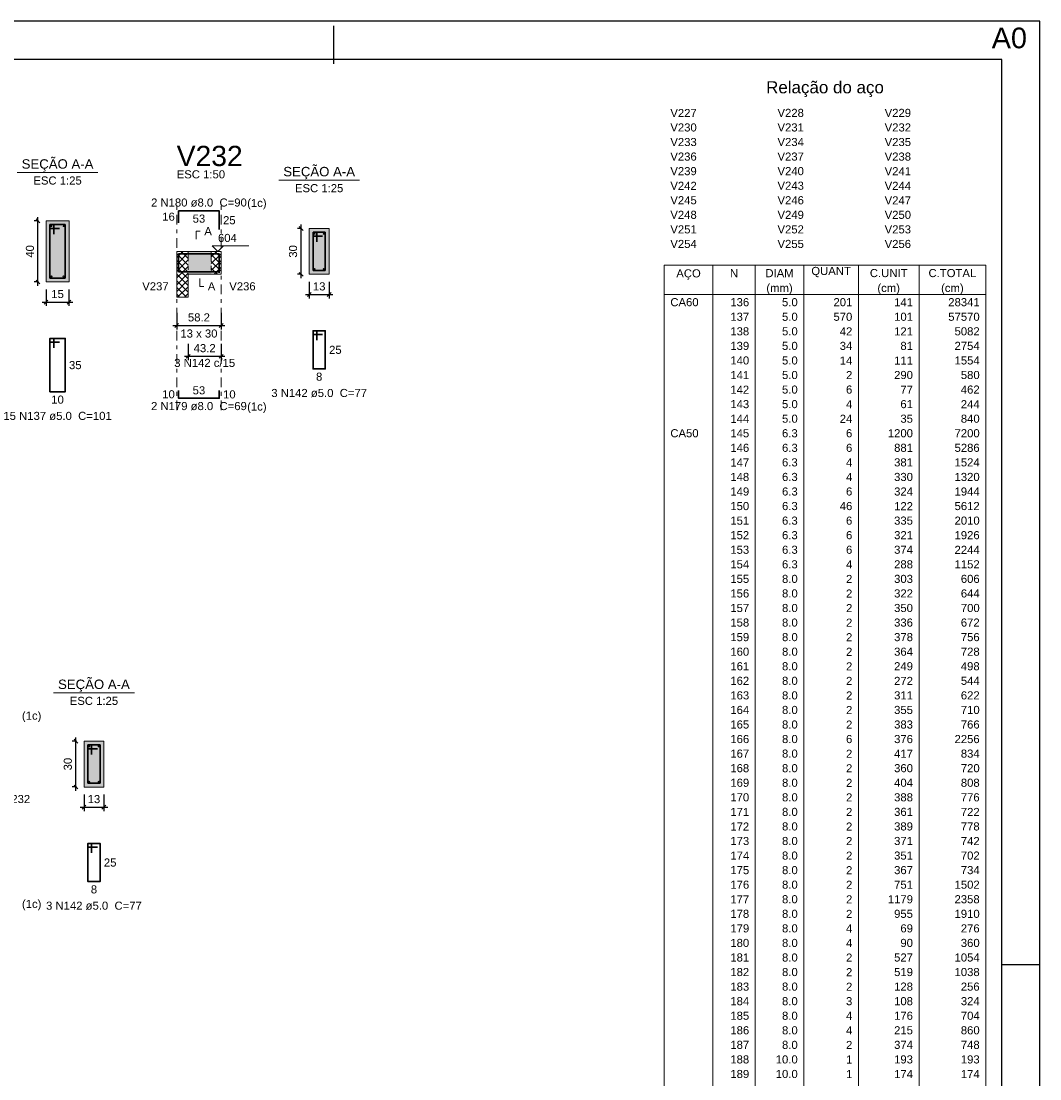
# Model space of a CAD drawing. Header units: millimetres. Extents: x 0 to 119, y 0 to 84.
# Tile 24 of 24: x 92 to 119, y 56 to 84. Entities that reach past the tile are written whole.
import ezdxf

# ---------------------------------------------------------------- set-up
doc = ezdxf.new("R2010")
doc.units = ezdxf.units.MM
doc.header["$MEASUREMENT"] = 0
doc.linetypes.add('DASHDOT', pattern=[2.54, 1.27, -0.635, 0, -0.635])
doc.linetypes.add('NULL', pattern=[0])
doc.layers.get('0').update_dxf_attribs({"lineweight": 18})
for name, color, linetype, lineweight in [('Descrição da armadura', 7, 'Continuous', 0), ('DT-Barras na forma', 2, 'Continuous', 30), ('DT-Barras no corte', 5, 'Continuous', 5), ('DT-Barras rebatidas', 2, 'Continuous', 30), ('DT-Cotas', 9, 'Continuous', 5), ('DT-Forma', 5, 'Continuous', 5), ('DT-Hachura forma vigas', 254, 'Continuous', 5), ('DT-Hachura intersecção vigas', 9, 'Continuous', 5), ('DT-Hachura seção vigas', 254, 'Continuous', 5), ('DT-Pontilhado', 9, 'DASHDOT', 5), ('DT-Relação do aço', 9, 'Continuous', 5), ('DT-Textos', 7, 'Continuous', 5), ('DT-Título', 3, 'Continuous', 20), ('Textos armaduras', 7, 'Continuous', 0)]:
    doc.layers.add(name, color=color, linetype=linetype, lineweight=lineweight)
doc.layers.add('SEDUC_MARF', color=1, linetype='Continuous')
doc.layers.add('SEDUC_MARGG', color=7, linetype='Continuous')
doc.styles.add('Arial', font='txt')
doc.dimstyles.new('UM_25.000000', dxfattribs={"dimtxt": 0.18, "dimasz": 0.1, "dimexe": 0.1, "dimexo": 0.2, "dimgap": 0, "dimtad": 1, "dimtih": 1, "dimtoh": 1, "dimdec": 1, "dimlfac": 25, "dimzin": 0, "dimdsep": 46, "dimtxsty": 'Standard', "dimcen": 0.09, "dimdle": 0.1, "dimadec": 1, "dimazin": 2, "dimtfac": 1, "dimtdec": 4, "dimtofl": 0, "dimtmove": 0, "dimatfit": 3, "dimfxl": 1, "dimtolj": 1, "dimarcsym": 0})
doc.dimstyles.new('UM_50.000000', dxfattribs={"dimtxt": 0.18, "dimasz": 0.1, "dimexe": 0.1, "dimexo": 0.2, "dimgap": 0, "dimtad": 1, "dimtih": 1, "dimtoh": 1, "dimdec": 1, "dimlfac": 50, "dimzin": 0, "dimdsep": 46, "dimtxsty": 'Standard', "dimcen": 0.09, "dimdle": 0.1, "dimadec": 1, "dimazin": 2, "dimtfac": 1, "dimtdec": 4, "dimtofl": 0, "dimtmove": 0, "dimatfit": 3, "dimfxl": 1, "dimtolj": 1, "dimarcsym": 0})

# ---------------------------------------------------------------- blocks, each defined once
blk = doc.blocks.new('_Oblique')
at = {"color": 0, "linetype": 'ByBlock', "lineweight": -2}
blk.add_line((-0.5, -0.5), (0.5, 0.5), dxfattribs=at)
blk = doc.blocks.new('*D184')
at = {"layer": 'Defpoints', "color": 0}
for p in [(93.654, 65.25), (93.866, 65.25), (93.866, 64.05)]:
    blk.add_point(p, dxfattribs=at)
at = {"layer": 'DT-Cotas', "color": 0, "lineweight": -2}
for p, q in [((93.666, 65.25), (93.554, 65.25)), ((93.654, 63.95), (93.654, 65.35)), ((93.666, 64.05), (93.554, 64.05))]:
    blk.add_line(p, q, dxfattribs=at)
at = {"layer": 'DT-Cotas', "color": 0, "lineweight": -2, "xscale": 0.1, "yscale": 0.1, "zscale": 0.1}
for p, rotation in [((93.654, 65.25), 90), ((93.654, 64.05), 270)]:
    blk.add_blockref('_Oblique', p, dxfattribs=dict(at, rotation=rotation))
at = {"layer": 'DT-Cotas', "color": 7, "insert": (93.442, 64.65), "char_height": 0.2118, "attachment_point": 5, "rotation": 90, "style": 'Arial'}
blk.add_mtext('\\A1;30', dxfattribs=at)
blk = doc.blocks.new('*D185')
at = {"layer": 'Defpoints', "color": 0}
for p in [(93.866, 64.05), (94.386, 64.05), (94.386, 63.52)]:
    blk.add_point(p, dxfattribs=at)
at = {"layer": 'DT-Cotas', "color": 0, "lineweight": -2}
for p, q in [((93.866, 63.85), (93.866, 63.42)), ((94.386, 63.85), (94.386, 63.42)), ((93.766, 63.52), (94.486, 63.52))]:
    blk.add_line(p, q, dxfattribs=at)
at = {"layer": 'DT-Cotas', "color": 0, "lineweight": -2, "xscale": 0.1, "yscale": 0.1, "zscale": 0.1, "rotation": 180}
blk.add_blockref('_Oblique', (93.866, 63.52), dxfattribs=at)
at = {"layer": 'DT-Cotas', "color": 0, "lineweight": -2, "xscale": 0.1, "yscale": 0.1, "zscale": 0.1}
blk.add_blockref('_Oblique', (94.386, 63.52), dxfattribs=at)
at = {"layer": 'DT-Cotas', "color": 7, "insert": (94.126, 63.732), "char_height": 0.2118, "attachment_point": 5, "rotation": 0.0057, "style": 'Arial'}
blk.add_mtext('\\A1;13', dxfattribs=at)
blk = doc.blocks.new('*D237')
at = {"layer": 'Defpoints', "color": 0}
for p in [(92.66, 78.872), (92.872, 78.872), (92.872, 77.272)]:
    blk.add_point(p, dxfattribs=at)
at = {"layer": 'DT-Cotas', "color": 0, "lineweight": -2}
for p, q in [((92.66, 77.172), (92.66, 78.972)), ((92.672, 78.872), (92.56, 78.872)), ((92.672, 77.272), (92.56, 77.272))]:
    blk.add_line(p, q, dxfattribs=at)
at = {"layer": 'DT-Cotas', "color": 0, "lineweight": -2, "xscale": 0.1, "yscale": 0.1, "zscale": 0.1}
for p, rotation in [((92.66, 78.872), 90), ((92.66, 77.272), 270)]:
    blk.add_blockref('_Oblique', p, dxfattribs=dict(at, rotation=rotation))
at = {"layer": 'DT-Cotas', "color": 7, "insert": (92.449, 78.072), "char_height": 0.2118, "attachment_point": 5, "rotation": 90, "style": 'Arial'}
blk.add_mtext('\\A1;40', dxfattribs=at)
blk = doc.blocks.new('*D238')
at = {"layer": 'Defpoints', "color": 0}
for p in [(92.872, 77.272), (93.472, 77.272), (93.472, 76.743)]:
    blk.add_point(p, dxfattribs=at)
at = {"layer": 'DT-Cotas', "color": 0, "lineweight": -2}
for p, q in [((92.872, 77.072), (92.872, 76.643)), ((93.472, 77.072), (93.472, 76.643)), ((92.772, 76.743), (93.572, 76.743))]:
    blk.add_line(p, q, dxfattribs=at)
at = {"layer": 'DT-Cotas', "color": 0, "lineweight": -2, "xscale": 0.1, "yscale": 0.1, "zscale": 0.1, "rotation": 180}
blk.add_blockref('_Oblique', (92.872, 76.743), dxfattribs=at)
at = {"layer": 'DT-Cotas', "color": 0, "lineweight": -2, "xscale": 0.1, "yscale": 0.1, "zscale": 0.1}
blk.add_blockref('_Oblique', (93.472, 76.743), dxfattribs=at)
at = {"layer": 'DT-Cotas', "color": 7, "insert": (93.172, 76.955), "char_height": 0.2118, "attachment_point": 5, "rotation": 0.0057, "style": 'Arial'}
blk.add_mtext('\\A1;15', dxfattribs=at)
blk = doc.blocks.new('*D240')
at = {"layer": 'Defpoints', "color": 0}
for p in [(96.293, 76.66), (97.457, 76.66), (97.457, 76.131)]:
    blk.add_point(p, dxfattribs=at)
at = {"layer": 'DT-Cotas', "color": 0, "lineweight": -2}
for p, q in [((96.293, 76.46), (96.293, 76.031)), ((97.457, 76.46), (97.457, 76.031)), ((96.193, 76.131), (97.557, 76.131))]:
    blk.add_line(p, q, dxfattribs=at)
at = {"layer": 'DT-Cotas', "color": 0, "lineweight": -2, "xscale": 0.1, "yscale": 0.1, "zscale": 0.1, "rotation": 180}
blk.add_blockref('_Oblique', (96.293, 76.131), dxfattribs=at)
at = {"layer": 'DT-Cotas', "color": 0, "lineweight": -2, "xscale": 0.1, "yscale": 0.1, "zscale": 0.1}
blk.add_blockref('_Oblique', (97.457, 76.131), dxfattribs=at)
at = {"layer": 'DT-Cotas', "color": 7, "insert": (96.875, 76.343), "char_height": 0.2118, "attachment_point": 5, "rotation": 0.0057, "style": 'Arial'}
blk.add_mtext('\\A1;58.2', dxfattribs=at)
blk = doc.blocks.new('*D241')
at = {"layer": 'Defpoints', "color": 0}
for p in [(99.553, 78.672), (99.765, 78.672), (99.765, 77.472)]:
    blk.add_point(p, dxfattribs=at)
at = {"layer": 'DT-Cotas', "color": 0, "lineweight": -2}
for p, q in [((99.565, 78.672), (99.453, 78.672)), ((99.553, 77.372), (99.553, 78.772)), ((99.565, 77.472), (99.453, 77.472))]:
    blk.add_line(p, q, dxfattribs=at)
at = {"layer": 'DT-Cotas', "color": 0, "lineweight": -2, "xscale": 0.1, "yscale": 0.1, "zscale": 0.1}
for p, rotation in [((99.553, 78.672), 90), ((99.553, 77.472), 270)]:
    blk.add_blockref('_Oblique', p, dxfattribs=dict(at, rotation=rotation))
at = {"layer": 'DT-Cotas', "color": 7, "insert": (99.341, 78.072), "char_height": 0.2118, "attachment_point": 5, "rotation": 90, "style": 'Arial'}
blk.add_mtext('\\A1;30', dxfattribs=at)
blk = doc.blocks.new('*D242')
at = {"layer": 'Defpoints', "color": 0}
for p in [(99.765, 77.472), (100.285, 77.472), (100.285, 76.943)]:
    blk.add_point(p, dxfattribs=at)
at = {"layer": 'DT-Cotas', "color": 0, "lineweight": -2}
for p, q in [((99.765, 77.272), (99.765, 76.843)), ((100.285, 77.272), (100.285, 76.843)), ((99.665, 76.943), (100.385, 76.943))]:
    blk.add_line(p, q, dxfattribs=at)
at = {"layer": 'DT-Cotas', "color": 0, "lineweight": -2, "xscale": 0.1, "yscale": 0.1, "zscale": 0.1, "rotation": 180}
blk.add_blockref('_Oblique', (99.765, 76.943), dxfattribs=at)
at = {"layer": 'DT-Cotas', "color": 0, "lineweight": -2, "xscale": 0.1, "yscale": 0.1, "zscale": 0.1}
blk.add_blockref('_Oblique', (100.285, 76.943), dxfattribs=at)
at = {"layer": 'DT-Cotas', "color": 7, "insert": (100.025, 77.155), "char_height": 0.2118, "attachment_point": 5, "rotation": 0.0057, "style": 'Arial'}
blk.add_mtext('\\A1;13', dxfattribs=at)
blk = doc.blocks.new('*D243')
at = {"layer": 'Defpoints', "color": 0}
for p in [(96.593, 75.856), (97.457, 75.856), (97.457, 75.326)]:
    blk.add_point(p, dxfattribs=at)
at = {"layer": 'DT-Cotas', "color": 0, "lineweight": -2}
for p, q in [((96.593, 75.656), (96.593, 75.226)), ((97.457, 75.656), (97.457, 75.226)), ((96.493, 75.326), (97.557, 75.326))]:
    blk.add_line(p, q, dxfattribs=at)
at = {"layer": 'DT-Cotas', "color": 0, "lineweight": -2, "xscale": 0.1, "yscale": 0.1, "zscale": 0.1, "rotation": 180}
blk.add_blockref('_Oblique', (96.593, 75.326), dxfattribs=at)
at = {"layer": 'DT-Cotas', "color": 0, "lineweight": -2, "xscale": 0.1, "yscale": 0.1, "zscale": 0.1}
blk.add_blockref('_Oblique', (97.457, 75.326), dxfattribs=at)
at = {"layer": 'DT-Cotas', "color": 7, "insert": (97.025, 75.538), "char_height": 0.2118, "attachment_point": 5, "rotation": 0.0057, "style": 'Arial'}
blk.add_mtext('\\A1;43.2', dxfattribs=at)

msp = doc.modelspace()

# ---------------------------------------------------------------- hatches: boundary and pattern name
at = {"layer": 'DT-Hachura forma vigas', "linetype": 'Continuous'}
msp.add_hatch(color=254, dxfattribs=at).paths.add_polyline_path([(96.593, 77.4723), (97.1974, 77.4723), (97.1974, 78.0723), (96.593, 78.0723), (96.593, 77.4723)])
at = {"layer": 'DT-Hachura intersecção vigas', "linetype": 'Continuous'}
h = msp.add_hatch(dxfattribs=at)
h.set_pattern_fill('ANSI37', color=9, style=0)
h.paths.add_polyline_path([(96.293, 76.8723), (96.593, 76.8723), (96.593, 77.4723), (96.593, 78.0723), (96.293, 78.0723), (96.293, 77.4723), (96.293, 76.8723)])
h = msp.add_hatch(dxfattribs=at)
h.set_pattern_fill('ANSI37', color=9, style=0)
h.paths.add_polyline_path([(97.1974, 77.4723), (97.4574, 77.4723), (97.4574, 78.0723), (97.1974, 78.0723), (97.1974, 77.4723)])
at = {"layer": 'DT-Hachura seção vigas', "linetype": 'Continuous'}
for points in [[(92.8722, 77.2723), (92.8722, 77.2723), (93.4722, 77.2723), (93.4722, 78.8723), (92.8722, 78.8723), (92.8722, 77.2723)], [(99.7646, 77.4723), (99.7646, 77.4723), (100.2846, 77.4723), (100.2846, 78.6723), (99.7646, 78.6723), (99.7646, 77.4723)], [(93.8658, 64.0497), (93.8658, 64.0497), (94.3858, 64.0497), (94.3858, 65.2497), (93.8658, 65.2497), (93.8658, 64.0497)]]:
    msp.add_hatch(color=254, dxfattribs=at).paths.add_polyline_path(points)

# ---------------------------------------------------------------- linework, layer by layer
at = {"layer": 'DT-Barras na forma'}
for p, q in [((93.0722, 78.7723), (92.9722, 78.7723)), ((92.9722, 78.7723), (92.9722, 77.3723)), ((93.3722, 78.7723), (92.9722, 78.7723)), ((92.9722, 78.7723), (92.9722, 78.6723)), ((92.9722, 78.6723), (93.2222, 78.6723)), ((93.0722, 78.5223), (93.0722, 78.7723)), ((93.3722, 77.3723), (93.3722, 78.7723)), ((99.9646, 78.5723), (99.8646, 78.5723)), ((99.8646, 78.5723), (99.8646, 77.5723)), ((100.1846, 78.5723), (99.8646, 78.5723)), ((99.8646, 78.5723), (99.8646, 78.4723)), ((99.8646, 78.4723), (100.1146, 78.4723)), ((99.9646, 78.3223), (99.9646, 78.5723)), ((100.1846, 77.5723), (100.1846, 78.5723)), ((99.8646, 77.5723), (100.1846, 77.5723)), ((92.9722, 77.3723), (93.3722, 77.3723)), ((94.0658, 65.1497), (93.9658, 65.1497)), ((93.9658, 65.1497), (93.9658, 64.1497)), ((94.2858, 65.1497), (93.9658, 65.1497)), ((93.9658, 65.1497), (93.9658, 65.0497)), ((94.0658, 64.8997), (94.0658, 65.1497)), ((94.2858, 64.1497), (94.2858, 65.1497)), ((93.9658, 65.0497), (94.2158, 65.0497)), ((93.9658, 64.1497), (94.2858, 64.1497))]:
    msp.add_line(p, q, dxfattribs=at)
for points in [[(96.343, 77.6937), (96.343, 78.0043), (97.4074, 78.0043), (97.4074, 77.5143)], [(96.343, 77.7403), (96.343, 77.5403), (97.4074, 77.5403), (97.4074, 77.7403)]]:
    msp.add_lwpolyline(points, dxfattribs=at)
at = {"layer": 'DT-Barras no corte'}
for centre, radius in [((93.0082, 78.7363), 0.016), ((93.3362, 78.7363), 0.016), ((99.9006, 78.5363), 0.016), ((100.1486, 78.5363), 0.016), ((99.9006, 77.6083), 0.016), ((100.1486, 77.6083), 0.016), ((93.0122, 77.4123), 0.02), ((93.3322, 77.4123), 0.02), ((94.0018, 65.1137), 0.016), ((94.2498, 65.1137), 0.016), ((94.0018, 64.1857), 0.016), ((94.2498, 64.1857), 0.016)]:
    msp.add_circle(centre, radius, dxfattribs=at)
at = {"layer": 'DT-Barras rebatidas'}
for points in [[(96.343, 78.8233), (96.343, 79.1339), (97.4074, 79.1339), (97.4074, 78.6439)], [(99.9646, 75.7456), (99.9646, 75.9956), (99.8646, 75.9956), (99.8646, 74.9956), (100.1846, 74.9956), (100.1846, 75.9956), (99.8646, 75.9956), (99.8646, 75.8956), (100.1146, 75.8956)], [(93.0722, 75.5456), (93.0722, 75.7956), (92.9722, 75.7956), (92.9722, 74.3956), (93.3722, 74.3956), (93.3722, 75.7956), (92.9722, 75.7956), (92.9722, 75.6956), (93.2222, 75.6956)], [(96.343, 74.4292), (96.343, 74.2292), (97.4074, 74.2292), (97.4074, 74.4292)], [(94.0658, 62.323), (94.0658, 62.573), (93.9658, 62.573), (93.9658, 61.573), (94.2858, 61.573), (94.2858, 62.573), (93.9658, 62.573), (93.9658, 62.473), (94.2158, 62.473)]]:
    msp.add_lwpolyline(points, dxfattribs=at)
at = {"layer": 'DT-Forma'}
for p, q in [((93.4722, 78.8723), (92.8722, 78.8723)), ((92.8722, 78.8723), (92.8722, 77.2723)), ((93.4722, 77.2723), (93.4722, 78.8723)), ((100.2846, 78.6723), (99.7646, 78.6723)), ((99.7646, 78.6723), (99.7646, 77.4723)), ((100.2846, 77.4723), (100.2846, 78.6723)), ((96.293, 78.0723), (96.593, 78.0723)), ((96.593, 78.0723), (97.1974, 78.0723)), ((97.1974, 78.0723), (97.4574, 78.0723)), ((92.8722, 77.2723), (93.4722, 77.2723)), ((96.293, 77.4723), (96.293, 76.8723)), ((96.593, 76.8723), (96.593, 77.4723)), ((96.593, 77.4723), (97.1974, 77.4723)), ((97.1974, 77.4723), (97.4574, 77.4723)), ((99.7646, 77.4723), (100.2846, 77.4723)), ((96.293, 76.8723), (96.593, 76.8723)), ((94.3858, 65.2497), (93.8658, 65.2497)), ((93.8658, 65.2497), (93.8658, 64.0497)), ((94.3858, 64.0497), (94.3858, 65.2497)), ((93.8658, 64.0497), (94.3858, 64.0497))]:
    msp.add_line(p, q, dxfattribs=at)
at = {"layer": 'DT-Forma', "linetype": 'Continuous'}
for p, q in [((96.293, 77.4723), (96.293, 78.0723)), ((97.4574, 78.0723), (97.4574, 77.4723))]:
    msp.add_line(p, q, dxfattribs=at)
at = {"layer": 'DT-Pontilhado', "ltscale": 0.2}
for p, q in [((96.293, 73.9115), (96.293, 79.3457)), ((97.4574, 73.9115), (97.4574, 79.3457)), ((96.593, 78.0723), (96.593, 77.4723)), ((97.1974, 78.0723), (97.1974, 77.4723))]:
    msp.add_line(p, q, dxfattribs=at)
at = {"layer": 'DT-Relação do aço', "linetype": 'Continuous'}
for p, q in [((109.0634, 77.7074), (117.4825, 77.7074)), ((109.0634, 77.7074), (109.0634, 76.9449)), ((110.3342, 77.7074), (110.3342, 76.9449)), ((111.4462, 77.7074), (111.4462, 76.9449)), ((112.7169, 77.7074), (112.7169, 76.9449)), ((114.1466, 77.7074), (114.1466, 76.9449)), ((115.7351, 77.7074), (115.7351, 76.9449)), ((117.4825, 77.7074), (117.4825, 76.9449)), ((109.0634, 76.9449), (117.4825, 76.9449)), ((109.0634, 76.9449), (109.0634, 34.2461)), ((110.3342, 76.9449), (110.3342, 34.2461)), ((111.4462, 76.9449), (111.4462, 34.2461)), ((112.7169, 76.9449), (112.7169, 34.2461)), ((114.1466, 76.9449), (114.1466, 34.2461)), ((115.7351, 76.9449), (115.7351, 34.2461)), ((117.4825, 76.9449), (117.4825, 34.2461))]:
    msp.add_line(p, q, dxfattribs=at)
at = {"layer": 'DT-Textos'}
for p, q in [((92.1132, 80.1372), (94.2312, 80.1372)), ((98.9656, 79.9372), (101.0836, 79.9372)), ((93.0668, 66.5146), (95.1848, 66.5146))]:
    msp.add_line(p, q, dxfattribs=at)
for points in [[(96.8048, 78.39), (96.8048, 78.6018), (96.9107, 78.6018)], [(97.522, 78.2205), (97.3738, 78.0723), (97.2255, 78.2205), (98.1786, 78.2205)], [(96.8952, 77.3664), (96.8952, 77.1546), (97.0011, 77.1546)]]:
    msp.add_lwpolyline(points, dxfattribs=at)
at = {"layer": 'SEDUC_MARF'}
for p, q in [((100.4015, 83.9804), (100.4015, 82.9804)), ((117.9, 59.4), (118.9, 59.4))]:
    msp.add_line(p, q, dxfattribs=at)
msp.add_lwpolyline([(118.9, 84.1), (0, 84.1), (0, 0), (118.9, 0)], close=True, dxfattribs=at)
at = {"layer": 'SEDUC_MARGG'}
msp.add_lwpolyline([(2.5, 1), (117.9, 1), (117.9, 83.1), (2.5, 83.1), (2.5, 1)], dxfattribs=at)

# ---------------------------------------------------------------- texts
at = {"layer": 'Defpoints', "linetype": 'NULL', "insert": (117.64, 83.9301), "char_height": 0.54, "width": 5.451037, "attachment_point": 1, "line_spacing_factor": 0.9, "style": 'Arial'}
msp.add_mtext('A0', dxfattribs=at)
at = {"layer": 'Descrição da armadura', "linetype": 'NULL', "char_height": 0.2118, "attachment_point": 8, "line_spacing_factor": 0.9, "style": 'Arial'}
for s, insert, width in [('2 N180 ø8.0  C=90', (96.8754, 79.2402), 4.916973), ('3 N142 c/15', (97.0252, 75.0444), 3.127695), ('3 N142 ø5.0  C=77', (100.0244, 74.2542), 4.916973), ('15 N137 ø5.0  C=101', (93.1726, 73.6542), 5.562109), ('2 N179 ø8.0  C=69', (96.8754, 73.9112), 4.916973), ('3 N142 ø5.0  C=77', (94.1254, 60.8316), 4.916973)]:
    msp.add_mtext(s, dxfattribs=dict(at, insert=insert, width=width))
at = {"layer": 'DT-Relação do aço', "color": 7, "linetype": 'NULL', "line_spacing_factor": 0.9, "style": 'Arial'}
for s, insert, char_height, width, attachment_point in [('Relação do aço', (113.2729, 82.1129), 0.3177, 6.115312, 8), ('V227', (109.2223, 81.5897), 0.2118, 1.354561, 7), ('V228', (112.0286, 81.5897), 0.2118, 1.354561, 7), ('V229', (114.835, 81.5897), 0.2118, 1.354561, 7), ('V230', (109.2223, 81.2085), 0.2118, 1.354561, 7), ('V231', (112.0286, 81.2085), 0.2118, 1.354561, 7), ('V232', (114.835, 81.2085), 0.2118, 1.354561, 7), ('V233', (109.2223, 80.8272), 0.2118, 1.354561, 7), ('V234', (112.0286, 80.8272), 0.2118, 1.354561, 7), ('V235', (114.835, 80.8272), 0.2118, 1.354561, 7), ('V236', (109.2223, 80.446), 0.2118, 1.354561, 7), ('V237', (112.0286, 80.446), 0.2118, 1.354561, 7), ('V238', (114.835, 80.446), 0.2118, 1.354561, 7), ('V239', (109.2223, 80.0648), 0.2118, 1.354561, 7), ('V240', (112.0286, 80.0648), 0.2118, 1.354561, 7), ('V241', (114.835, 80.0648), 0.2118, 1.354561, 7), ('V242', (109.2223, 79.6835), 0.2118, 1.354561, 7), ('V243', (112.0286, 79.6835), 0.2118, 1.354561, 7), ('V244', (114.835, 79.6835), 0.2118, 1.354561, 7), ('V245', (109.2223, 79.3023), 0.2118, 1.354561, 7), ('V246', (112.0286, 79.3023), 0.2118, 1.354561, 7), ('V247', (114.835, 79.3023), 0.2118, 1.354561, 7), ('V248', (109.2223, 78.921), 0.2118, 1.354561, 7), ('V249', (112.0286, 78.921), 0.2118, 1.354561, 7), ('V250', (114.835, 78.921), 0.2118, 1.354561, 7), ('V251', (109.2223, 78.5398), 0.2118, 1.354561, 7), ('V252', (112.0286, 78.5398), 0.2118, 1.354561, 7), ('V253', (114.835, 78.5398), 0.2118, 1.354561, 7), ('V254', (109.2223, 78.1586), 0.2118, 1.354561, 7), ('V255', (112.0286, 78.1586), 0.2118, 1.354561, 7), ('V256', (114.835, 78.1586), 0.2118, 1.354561, 7), ('AÇO', (109.6988, 77.3262), 0.2118, 1.256855, 8), ('N', (110.8902, 77.3961), 0.2118, 0.418857, 8), ('DIAM', (112.0815, 77.3961), 0.2118, 1.45, 8), ('QUANT', (113.4318, 77.3961), 0.2118, 2.03, 8), ('C.UNIT', (114.9408, 77.3961), 0.2118, 1.933145, 8), ('C.TOTAL', (116.6088, 77.3961), 0.2118, 2.449141, 8), ('(mm)', (112.0815, 76.9449), 0.2118, 1.352578, 8), ('(cm)', (114.9408, 76.9449), 0.2118, 1.159434, 8), ('(cm)', (116.6088, 76.9449), 0.2118, 1.159434, 8), ('CA60', (109.2223, 76.6336), 0.2118, 1.45085, 7), ('136', (111.2873, 76.6336), 0.2118, 0.967705, 9), ('5.0', (112.5581, 76.6336), 0.2118, 0.806279, 9), ('201', (113.9878, 76.6336), 0.2118, 0.967705, 9), ('141', (115.5763, 76.6336), 0.2118, 0.967705, 9), ('28341', (117.3236, 76.6336), 0.2118, 1.612842, 9), ('137', (111.2873, 76.2524), 0.2118, 0.967705, 9), ('5.0', (112.5581, 76.2524), 0.2118, 0.806279, 9), ('570', (113.9878, 76.2524), 0.2118, 0.967705, 9), ('101', (115.5763, 76.2524), 0.2118, 0.967705, 9), ('57570', (117.3236, 76.2524), 0.2118, 1.612842, 9), ('138', (111.2873, 75.8711), 0.2118, 0.967705, 9), ('5.0', (112.5581, 75.8711), 0.2118, 0.806279, 9), ('42', (113.9878, 75.8711), 0.2118, 0.645137, 9), ('121', (115.5763, 75.8711), 0.2118, 0.967705, 9), ('5082', (117.3236, 75.8711), 0.2118, 1.290273, 9), ('139', (111.2873, 75.4899), 0.2118, 0.967705, 9), ('5.0', (112.5581, 75.4899), 0.2118, 0.806279, 9), ('34', (113.9878, 75.4899), 0.2118, 0.645137, 9), ('81', (115.5763, 75.4899), 0.2118, 0.645137, 9), ('2754', (117.3236, 75.4899), 0.2118, 1.290273, 9), ('140', (111.2873, 75.1086), 0.2118, 0.967705, 9), ('5.0', (112.5581, 75.1086), 0.2118, 0.806279, 9), ('14', (113.9878, 75.1086), 0.2118, 0.645137, 9), ('111', (115.5763, 75.1086), 0.2118, 0.967705, 9), ('1554', (117.3236, 75.1086), 0.2118, 1.290273, 9), ('141', (111.2873, 74.7274), 0.2118, 0.967705, 9), ('5.0', (112.5581, 74.7274), 0.2118, 0.806279, 9), ('2', (113.9878, 74.7274), 0.2118, 0.322568, 9), ('290', (115.5763, 74.7274), 0.2118, 0.967705, 9), ('580', (117.3236, 74.7274), 0.2118, 0.967705, 9), ('142', (111.2873, 74.3462), 0.2118, 0.967705, 9), ('5.0', (112.5581, 74.3462), 0.2118, 0.806279, 9), ('6', (113.9878, 74.3462), 0.2118, 0.322568, 9), ('77', (115.5763, 74.3462), 0.2118, 0.645137, 9), ('462', (117.3236, 74.3462), 0.2118, 0.967705, 9), ('143', (111.2873, 73.9649), 0.2118, 0.967705, 9), ('5.0', (112.5581, 73.9649), 0.2118, 0.806279, 9), ('4', (113.9878, 73.9649), 0.2118, 0.322568, 9), ('61', (115.5763, 73.9649), 0.2118, 0.645137, 9), ('244', (117.3236, 73.9649), 0.2118, 0.967705, 9), ('144', (111.2873, 73.5837), 0.2118, 0.967705, 9), ('5.0', (112.5581, 73.5837), 0.2118, 0.806279, 9), ('24', (113.9878, 73.5837), 0.2118, 0.645137, 9), ('35', (115.5763, 73.5837), 0.2118, 0.645137, 9), ('840', (117.3236, 73.5837), 0.2118, 0.967705, 9), ('CA50', (109.2223, 73.2024), 0.2118, 1.45085, 7), ('145', (111.2873, 73.2024), 0.2118, 0.967705, 9), ('6.3', (112.5581, 73.2024), 0.2118, 0.806279, 9), ('6', (113.9878, 73.2024), 0.2118, 0.322568, 9), ('1200', (115.5763, 73.2024), 0.2118, 1.290273, 9), ('7200', (117.3236, 73.2024), 0.2118, 1.290273, 9), ('146', (111.2873, 72.8212), 0.2118, 0.967705, 9), ('6.3', (112.5581, 72.8212), 0.2118, 0.806279, 9), ('6', (113.9878, 72.8212), 0.2118, 0.322568, 9), ('881', (115.5763, 72.8212), 0.2118, 0.967705, 9), ('5286', (117.3236, 72.8212), 0.2118, 1.290273, 9), ('147', (111.2873, 72.44), 0.2118, 0.967705, 9), ('6.3', (112.5581, 72.44), 0.2118, 0.806279, 9), ('4', (113.9878, 72.44), 0.2118, 0.322568, 9), ('381', (115.5763, 72.44), 0.2118, 0.967705, 9), ('1524', (117.3236, 72.44), 0.2118, 1.290273, 9), ('148', (111.2873, 72.0587), 0.2118, 0.967705, 9), ('6.3', (112.5581, 72.0587), 0.2118, 0.806279, 9), ('4', (113.9878, 72.0587), 0.2118, 0.322568, 9), ('330', (115.5763, 72.0587), 0.2118, 0.967705, 9), ('1320', (117.3236, 72.0587), 0.2118, 1.290273, 9), ('149', (111.2873, 71.6775), 0.2118, 0.967705, 9), ('6.3', (112.5581, 71.6775), 0.2118, 0.806279, 9), ('6', (113.9878, 71.6775), 0.2118, 0.322568, 9), ('324', (115.5763, 71.6775), 0.2118, 0.967705, 9), ('1944', (117.3236, 71.6775), 0.2118, 1.290273, 9), ('150', (111.2873, 71.2962), 0.2118, 0.967705, 9), ('6.3', (112.5581, 71.2962), 0.2118, 0.806279, 9), ('46', (113.9878, 71.2962), 0.2118, 0.645137, 9), ('122', (115.5763, 71.2962), 0.2118, 0.967705, 9), ('5612', (117.3236, 71.2962), 0.2118, 1.290273, 9), ('151', (111.2873, 70.915), 0.2118, 0.967705, 9), ('6.3', (112.5581, 70.915), 0.2118, 0.806279, 9), ('6', (113.9878, 70.915), 0.2118, 0.322568, 9), ('335', (115.5763, 70.915), 0.2118, 0.967705, 9), ('2010', (117.3236, 70.915), 0.2118, 1.290273, 9), ('152', (111.2873, 70.5338), 0.2118, 0.967705, 9), ('6.3', (112.5581, 70.5338), 0.2118, 0.806279, 9), ('6', (113.9878, 70.5338), 0.2118, 0.322568, 9), ('321', (115.5763, 70.5338), 0.2118, 0.967705, 9), ('1926', (117.3236, 70.5338), 0.2118, 1.290273, 9), ('153', (111.2873, 70.1525), 0.2118, 0.967705, 9), ('6.3', (112.5581, 70.1525), 0.2118, 0.806279, 9), ('6', (113.9878, 70.1525), 0.2118, 0.322568, 9), ('374', (115.5763, 70.1525), 0.2118, 0.967705, 9), ('2244', (117.3236, 70.1525), 0.2118, 1.290273, 9), ('154', (111.2873, 69.7713), 0.2118, 0.967705, 9), ('6.3', (112.5581, 69.7713), 0.2118, 0.806279, 9), ('4', (113.9878, 69.7713), 0.2118, 0.322568, 9), ('288', (115.5763, 69.7713), 0.2118, 0.967705, 9), ('1152', (117.3236, 69.7713), 0.2118, 1.290273, 9), ('155', (111.2873, 69.39), 0.2118, 0.967705, 9), ('8.0', (112.5581, 69.39), 0.2118, 0.806279, 9), ('2', (113.9878, 69.39), 0.2118, 0.322568, 9), ('303', (115.5763, 69.39), 0.2118, 0.967705, 9), ('606', (117.3236, 69.39), 0.2118, 0.967705, 9), ('156', (111.2873, 69.0088), 0.2118, 0.967705, 9), ('8.0', (112.5581, 69.0088), 0.2118, 0.806279, 9), ('2', (113.9878, 69.0088), 0.2118, 0.322568, 9), ('322', (115.5763, 69.0088), 0.2118, 0.967705, 9), ('644', (117.3236, 69.0088), 0.2118, 0.967705, 9), ('157', (111.2873, 68.6276), 0.2118, 0.967705, 9), ('8.0', (112.5581, 68.6276), 0.2118, 0.806279, 9), ('2', (113.9878, 68.6276), 0.2118, 0.322568, 9), ('350', (115.5763, 68.6276), 0.2118, 0.967705, 9), ('700', (117.3236, 68.6276), 0.2118, 0.967705, 9), ('158', (111.2873, 68.2463), 0.2118, 0.967705, 9), ('8.0', (112.5581, 68.2463), 0.2118, 0.806279, 9), ('2', (113.9878, 68.2463), 0.2118, 0.322568, 9), ('336', (115.5763, 68.2463), 0.2118, 0.967705, 9), ('672', (117.3236, 68.2463), 0.2118, 0.967705, 9), ('159', (111.2873, 67.8651), 0.2118, 0.967705, 9), ('8.0', (112.5581, 67.8651), 0.2118, 0.806279, 9), ('2', (113.9878, 67.8651), 0.2118, 0.322568, 9), ('378', (115.5763, 67.8651), 0.2118, 0.967705, 9), ('756', (117.3236, 67.8651), 0.2118, 0.967705, 9), ('160', (111.2873, 67.4838), 0.2118, 0.967705, 9), ('8.0', (112.5581, 67.4838), 0.2118, 0.806279, 9), ('2', (113.9878, 67.4838), 0.2118, 0.322568, 9), ('364', (115.5763, 67.4838), 0.2118, 0.967705, 9), ('728', (117.3236, 67.4838), 0.2118, 0.967705, 9), ('161', (111.2873, 67.1026), 0.2118, 0.967705, 9), ('8.0', (112.5581, 67.1026), 0.2118, 0.806279, 9), ('2', (113.9878, 67.1026), 0.2118, 0.322568, 9), ('249', (115.5763, 67.1026), 0.2118, 0.967705, 9), ('498', (117.3236, 67.1026), 0.2118, 0.967705, 9), ('162', (111.2873, 66.7214), 0.2118, 0.967705, 9), ('8.0', (112.5581, 66.7214), 0.2118, 0.806279, 9), ('2', (113.9878, 66.7214), 0.2118, 0.322568, 9), ('272', (115.5763, 66.7214), 0.2118, 0.967705, 9), ('544', (117.3236, 66.7214), 0.2118, 0.967705, 9), ('163', (111.2873, 66.3401), 0.2118, 0.967705, 9), ('8.0', (112.5581, 66.3401), 0.2118, 0.806279, 9), ('2', (113.9878, 66.3401), 0.2118, 0.322568, 9), ('311', (115.5763, 66.3401), 0.2118, 0.967705, 9), ('622', (117.3236, 66.3401), 0.2118, 0.967705, 9), ('164', (111.2873, 65.9589), 0.2118, 0.967705, 9), ('8.0', (112.5581, 65.9589), 0.2118, 0.806279, 9), ('2', (113.9878, 65.9589), 0.2118, 0.322568, 9), ('355', (115.5763, 65.9589), 0.2118, 0.967705, 9), ('710', (117.3236, 65.9589), 0.2118, 0.967705, 9), ('165', (111.2873, 65.5776), 0.2118, 0.967705, 9), ('8.0', (112.5581, 65.5776), 0.2118, 0.806279, 9), ('2', (113.9878, 65.5776), 0.2118, 0.322568, 9), ('383', (115.5763, 65.5776), 0.2118, 0.967705, 9), ('766', (117.3236, 65.5776), 0.2118, 0.967705, 9), ('166', (111.2873, 65.1964), 0.2118, 0.967705, 9), ('8.0', (112.5581, 65.1964), 0.2118, 0.806279, 9), ('6', (113.9878, 65.1964), 0.2118, 0.322568, 9), ('376', (115.5763, 65.1964), 0.2118, 0.967705, 9), ('2256', (117.3236, 65.1964), 0.2118, 1.290273, 9), ('167', (111.2873, 64.8152), 0.2118, 0.967705, 9), ('8.0', (112.5581, 64.8152), 0.2118, 0.806279, 9), ('2', (113.9878, 64.8152), 0.2118, 0.322568, 9), ('417', (115.5763, 64.8152), 0.2118, 0.967705, 9), ('834', (117.3236, 64.8152), 0.2118, 0.967705, 9), ('168', (111.2873, 64.4339), 0.2118, 0.967705, 9), ('8.0', (112.5581, 64.4339), 0.2118, 0.806279, 9), ('2', (113.9878, 64.4339), 0.2118, 0.322568, 9), ('360', (115.5763, 64.4339), 0.2118, 0.967705, 9), ('720', (117.3236, 64.4339), 0.2118, 0.967705, 9), ('169', (111.2873, 64.0527), 0.2118, 0.967705, 9), ('8.0', (112.5581, 64.0527), 0.2118, 0.806279, 9), ('2', (113.9878, 64.0527), 0.2118, 0.322568, 9), ('404', (115.5763, 64.0527), 0.2118, 0.967705, 9), ('808', (117.3236, 64.0527), 0.2118, 0.967705, 9), ('170', (111.2873, 63.6714), 0.2118, 0.967705, 9), ('8.0', (112.5581, 63.6714), 0.2118, 0.806279, 9), ('2', (113.9878, 63.6714), 0.2118, 0.322568, 9), ('388', (115.5763, 63.6714), 0.2118, 0.967705, 9), ('776', (117.3236, 63.6714), 0.2118, 0.967705, 9), ('171', (111.2873, 63.2902), 0.2118, 0.967705, 9), ('8.0', (112.5581, 63.2902), 0.2118, 0.806279, 9), ('2', (113.9878, 63.2902), 0.2118, 0.322568, 9), ('361', (115.5763, 63.2902), 0.2118, 0.967705, 9), ('722', (117.3236, 63.2902), 0.2118, 0.967705, 9), ('172', (111.2873, 62.909), 0.2118, 0.967705, 9), ('8.0', (112.5581, 62.909), 0.2118, 0.806279, 9), ('2', (113.9878, 62.909), 0.2118, 0.322568, 9), ('389', (115.5763, 62.909), 0.2118, 0.967705, 9), ('778', (117.3236, 62.909), 0.2118, 0.967705, 9), ('173', (111.2873, 62.5277), 0.2118, 0.967705, 9), ('8.0', (112.5581, 62.5277), 0.2118, 0.806279, 9), ('2', (113.9878, 62.5277), 0.2118, 0.322568, 9), ('371', (115.5763, 62.5277), 0.2118, 0.967705, 9), ('742', (117.3236, 62.5277), 0.2118, 0.967705, 9), ('174', (111.2873, 62.1465), 0.2118, 0.967705, 9), ('8.0', (112.5581, 62.1465), 0.2118, 0.806279, 9), ('2', (113.9878, 62.1465), 0.2118, 0.322568, 9), ('351', (115.5763, 62.1465), 0.2118, 0.967705, 9), ('702', (117.3236, 62.1465), 0.2118, 0.967705, 9), ('175', (111.2873, 61.7652), 0.2118, 0.967705, 9), ('8.0', (112.5581, 61.7652), 0.2118, 0.806279, 9), ('2', (113.9878, 61.7652), 0.2118, 0.322568, 9), ('367', (115.5763, 61.7652), 0.2118, 0.967705, 9), ('734', (117.3236, 61.7652), 0.2118, 0.967705, 9), ('176', (111.2873, 61.384), 0.2118, 0.967705, 9), ('8.0', (112.5581, 61.384), 0.2118, 0.806279, 9), ('2', (113.9878, 61.384), 0.2118, 0.322568, 9), ('751', (115.5763, 61.384), 0.2118, 0.967705, 9), ('1502', (117.3236, 61.384), 0.2118, 1.290273, 9), ('177', (111.2873, 61.0028), 0.2118, 0.967705, 9), ('8.0', (112.5581, 61.0028), 0.2118, 0.806279, 9), ('2', (113.9878, 61.0028), 0.2118, 0.322568, 9), ('1179', (115.5763, 61.0028), 0.2118, 1.290273, 9), ('2358', (117.3236, 61.0028), 0.2118, 1.290273, 9), ('178', (111.2873, 60.6215), 0.2118, 0.967705, 9), ('8.0', (112.5581, 60.6215), 0.2118, 0.806279, 9), ('2', (113.9878, 60.6215), 0.2118, 0.322568, 9), ('955', (115.5763, 60.6215), 0.2118, 0.967705, 9), ('1910', (117.3236, 60.6215), 0.2118, 1.290273, 9), ('179', (111.2873, 60.2403), 0.2118, 0.967705, 9), ('8.0', (112.5581, 60.2403), 0.2118, 0.806279, 9), ('4', (113.9878, 60.2403), 0.2118, 0.322568, 9), ('69', (115.5763, 60.2403), 0.2118, 0.645137, 9), ('276', (117.3236, 60.2403), 0.2118, 0.967705, 9), ('180', (111.2873, 59.859), 0.2118, 0.967705, 9), ('8.0', (112.5581, 59.859), 0.2118, 0.806279, 9), ('4', (113.9878, 59.859), 0.2118, 0.322568, 9), ('90', (115.5763, 59.859), 0.2118, 0.645137, 9), ('360', (117.3236, 59.859), 0.2118, 0.967705, 9), ('181', (111.2873, 59.4778), 0.2118, 0.967705, 9), ('8.0', (112.5581, 59.4778), 0.2118, 0.806279, 9), ('2', (113.9878, 59.4778), 0.2118, 0.322568, 9), ('527', (115.5763, 59.4778), 0.2118, 0.967705, 9), ('1054', (117.3236, 59.4778), 0.2118, 1.290273, 9), ('182', (111.2873, 59.0966), 0.2118, 0.967705, 9), ('8.0', (112.5581, 59.0966), 0.2118, 0.806279, 9), ('2', (113.9878, 59.0966), 0.2118, 0.322568, 9), ('519', (115.5763, 59.0966), 0.2118, 0.967705, 9), ('1038', (117.3236, 59.0966), 0.2118, 1.290273, 9), ('183', (111.2873, 58.7153), 0.2118, 0.967705, 9), ('8.0', (112.5581, 58.7153), 0.2118, 0.806279, 9), ('2', (113.9878, 58.7153), 0.2118, 0.322568, 9), ('128', (115.5763, 58.7153), 0.2118, 0.967705, 9), ('256', (117.3236, 58.7153), 0.2118, 0.967705, 9), ('184', (111.2873, 58.3341), 0.2118, 0.967705, 9), ('8.0', (112.5581, 58.3341), 0.2118, 0.806279, 9), ('3', (113.9878, 58.3341), 0.2118, 0.322568, 9), ('108', (115.5763, 58.3341), 0.2118, 0.967705, 9), ('324', (117.3236, 58.3341), 0.2118, 0.967705, 9), ('185', (111.2873, 57.9528), 0.2118, 0.967705, 9), ('8.0', (112.5581, 57.9528), 0.2118, 0.806279, 9), ('4', (113.9878, 57.9528), 0.2118, 0.322568, 9), ('176', (115.5763, 57.9528), 0.2118, 0.967705, 9), ('704', (117.3236, 57.9528), 0.2118, 0.967705, 9), ('186', (111.2873, 57.5716), 0.2118, 0.967705, 9), ('8.0', (112.5581, 57.5716), 0.2118, 0.806279, 9), ('4', (113.9878, 57.5716), 0.2118, 0.322568, 9), ('215', (115.5763, 57.5716), 0.2118, 0.967705, 9), ('860', (117.3236, 57.5716), 0.2118, 0.967705, 9), ('187', (111.2873, 57.1904), 0.2118, 0.967705, 9), ('8.0', (112.5581, 57.1904), 0.2118, 0.806279, 9), ('2', (113.9878, 57.1904), 0.2118, 0.322568, 9), ('374', (115.5763, 57.1904), 0.2118, 0.967705, 9), ('748', (117.3236, 57.1904), 0.2118, 0.967705, 9), ('188', (111.2873, 56.8091), 0.2118, 0.967705, 9), ('10.0', (112.5581, 56.8091), 0.2118, 1.128848, 9), ('1', (113.9878, 56.8091), 0.2118, 0.322568, 9), ('193', (115.5763, 56.8091), 0.2118, 0.967705, 9), ('193', (117.3236, 56.8091), 0.2118, 0.967705, 9), ('189', (111.2873, 56.4279), 0.2118, 0.967705, 9), ('10.0', (112.5581, 56.4279), 0.2118, 1.128848, 9), ('1', (113.9878, 56.4279), 0.2118, 0.322568, 9), ('174', (115.5763, 56.4279), 0.2118, 0.967705, 9), ('174', (117.3236, 56.4279), 0.2118, 0.967705, 9)]:
    msp.add_mtext(s, dxfattribs=dict(at, insert=insert, char_height=char_height, width=width, attachment_point=attachment_point))
at = {"layer": 'DT-Textos', "linetype": 'NULL', "line_spacing_factor": 0.798, "style": 'Arial'}
for s, insert, char_height, width, attachment_point in [('SEÇÃO A-A', (93.1726, 80.1613), 0.2471, 3.812061, 8), ('SEÇÃO A-A', (100.0244, 79.9613), 0.2471, 3.812061, 8), ('ESC 1:25', (93.1726, 79.8192), 0.2118, 2.482559, 8), ('ESC 1:50', (96.2934, 79.9812), 0.2118, 2.482559, 7), ('ESC 1:25', (100.0244, 79.6192), 0.2118, 2.482559, 8), ('(1c)', (98.1384, 79.1703), 0.2118, 0.998857, 7), ('A', (97.0164, 78.4962), 0.2118, 0.386855, 7), ('604', (97.3741, 78.3162), 0.2118, 0.967705, 7), ('V237', (96.0814, 77.0492), 0.2118, 1.354561, 9), ('A', (97.1074, 77.0492), 0.2118, 0.386855, 7), ('V236', (97.6694, 77.0492), 0.2118, 1.354561, 7), ('13 x 30', (96.8754, 75.8132), 0.2118, 1.902559, 8), ('(1c)', (98.1384, 73.8413), 0.2118, 0.998857, 7), ('SEÇÃO A-A', (94.1254, 66.5387), 0.2471, 3.812061, 8), ('ESC 1:25', (94.1254, 66.1966), 0.2118, 2.482559, 8), ('(1c)', (92.2394, 65.7477), 0.2118, 0.998857, 7), ('V232', (91.7644, 63.6266), 0.2118, 1.354561, 7), ('(1c)', (92.2394, 60.8187), 0.2118, 0.998857, 7)]:
    msp.add_mtext(s, dxfattribs=dict(at, insert=insert, char_height=char_height, width=width, attachment_point=attachment_point))
at = {"layer": 'DT-Título', "linetype": 'NULL', "insert": (96.2934, 80.299), "char_height": 0.5295, "width": 3.456465, "attachment_point": 7, "line_spacing_factor": 0.798, "style": 'Arial'}
msp.add_mtext('V232', dxfattribs=at)
at = {"layer": 'Textos armaduras', "linetype": 'NULL', "char_height": 0.2118, "line_spacing_factor": 0.9, "style": 'Arial'}
for s, insert, width, attachment_point in [('16', (96.243, 78.8727), 1.045137, 9), ('53', (96.8752, 79.0366), 1.045137, 2), ('25', (97.5074, 78.9948), 1.045137, 1), ('25', (100.2846, 75.6015), 1.045137, 1), ('35', (93.4722, 75.2015), 1.045137, 1), ('8', (100.0246, 74.8983), 0.722568, 2), ('10', (96.243, 74.2233), 1.045137, 9), ('53', (96.8752, 74.3265), 1.045137, 8), ('10', (93.1722, 74.2983), 1.045137, 2), ('10', (97.5074, 74.4351), 1.045137, 1), ('25', (94.3858, 62.1789), 1.045137, 1), ('8', (94.1258, 61.4757), 0.722568, 2)]:
    msp.add_mtext(s, dxfattribs=dict(at, insert=insert, width=width, attachment_point=attachment_point))

# ---------------------------------------------------------------- dimensions: what is measured, and where the dimension line sits
at = {"layer": 'DT-Cotas'}
for base, p1, p2, picture, middle in [((92.6604, 78.8723), (92.8722, 77.2723), (92.8722, 78.8723), '*D237', (92.4486, 78.0723)), ((99.5528, 78.6723), (99.7646, 77.4723), (99.7646, 78.6723), '*D241', (99.341, 78.0723)), ((93.654, 65.2497), (93.8658, 64.0497), (93.8658, 65.2497), '*D184', (93.4422, 64.6497))]:
    dim = msp.add_linear_dim(base=base, p1=p1, p2=p2, angle=90, dimstyle='UM_25.000000', override={"dimtxt": 0.2118, "dimasz": 0.1, "dimexe": 0.1, "dimexo": 0.2, "dimtad": 1, "dimtih": 0, "dimtoh": 0, "dimdec": 1, "dimlfac": 25, "dimzin": 8, "dimtxsty": 'Arial', "dimblk": 'Oblique', "dimblk1": 'Oblique', "dimblk2": 'Oblique', "dimsah": 1, "dimdle": 0.1, "dimse1": 0, "dimse2": 0, "dimclrt": 7, "dimadec": 1, "dimazin": 3, "dimtmove": 2, "dimldrblk": 'Oblique'}, dxfattribs=at)
    dim.commit()
    dim.dimension.update_dxf_attribs({"geometry": picture, "text_midpoint": middle, "dimtype": 160, "text_rotation": 90})
for base, p1, p2, dimstyle, override, picture, middle in [((93.4722, 76.7428), (92.8722, 77.2723), (93.4722, 77.2723), 'UM_25.000000', {"dimtxt": 0.2118, "dimasz": 0.1, "dimexe": 0.1, "dimexo": 0.2, "dimtad": 1, "dimtih": 0, "dimtoh": 0, "dimdec": 1, "dimlfac": 25, "dimzin": 8, "dimtxsty": 'Arial', "dimblk": 'Oblique', "dimblk1": 'Oblique', "dimblk2": 'Oblique', "dimsah": 1, "dimdle": 0.1, "dimse1": 0, "dimse2": 0, "dimclrt": 7, "dimadec": 1, "dimazin": 3, "dimtmove": 2, "dimldrblk": 'Oblique'}, '*D238', (93.1722, 76.9546)), ((100.2846, 76.9428), (99.7646, 77.4723), (100.2846, 77.4723), 'UM_25.000000', {"dimtxt": 0.2118, "dimasz": 0.1, "dimexe": 0.1, "dimexo": 0.2, "dimtad": 1, "dimtih": 0, "dimtoh": 0, "dimdec": 1, "dimlfac": 25, "dimzin": 8, "dimtxsty": 'Arial', "dimblk": 'Oblique', "dimblk1": 'Oblique', "dimblk2": 'Oblique', "dimsah": 1, "dimdle": 0.1, "dimse1": 0, "dimse2": 0, "dimclrt": 7, "dimadec": 1, "dimazin": 3, "dimtmove": 2, "dimldrblk": 'Oblique'}, '*D242', (100.0246, 77.1546)), ((97.4574, 76.131), (96.293, 76.6605), (97.4574, 76.6605), 'UM_50.000000', {"dimtxt": 0.2118, "dimasz": 0.1, "dimexe": 0.1, "dimexo": 0.2, "dimtad": 1, "dimtih": 0, "dimtoh": 0, "dimdec": 1, "dimlfac": 50, "dimzin": 8, "dimtxsty": 'Arial', "dimblk": 'Oblique', "dimblk1": 'Oblique', "dimblk2": 'Oblique', "dimsah": 1, "dimdle": 0.1, "dimse1": 0, "dimse2": 0, "dimclrt": 7, "dimadec": 1, "dimazin": 3, "dimtmove": 2, "dimldrblk": 'Oblique'}, '*D240', (96.8752, 76.3428)), ((97.4574, 75.3261), (96.593, 75.8556), (97.4574, 75.8556), 'UM_50.000000', {"dimtxt": 0.2118, "dimasz": 0.1, "dimexe": 0.1, "dimexo": 0.2, "dimtad": 1, "dimtih": 0, "dimtoh": 0, "dimdec": 1, "dimlfac": 50, "dimzin": 8, "dimtxsty": 'Arial', "dimblk": 'Oblique', "dimblk1": 'Oblique', "dimblk2": 'Oblique', "dimsah": 1, "dimdle": 0.1, "dimse1": 0, "dimse2": 0, "dimclrt": 7, "dimadec": 1, "dimazin": 3, "dimtmove": 2, "dimldrblk": 'Oblique'}, '*D243', (97.0252, 75.5379)), ((94.3858, 63.5202), (93.8658, 64.0497), (94.3858, 64.0497), 'UM_25.000000', {"dimtxt": 0.2118, "dimasz": 0.1, "dimexe": 0.1, "dimexo": 0.2, "dimtad": 1, "dimtih": 0, "dimtoh": 0, "dimdec": 1, "dimlfac": 25, "dimzin": 8, "dimtxsty": 'Arial', "dimblk": 'Oblique', "dimblk1": 'Oblique', "dimblk2": 'Oblique', "dimsah": 1, "dimdle": 0.1, "dimse1": 0, "dimse2": 0, "dimclrt": 7, "dimadec": 1, "dimazin": 3, "dimtmove": 2, "dimldrblk": 'Oblique'}, '*D185', (94.1258, 63.732))]:
    dim = msp.add_linear_dim(base=base, p1=p1, p2=p2, dimstyle=dimstyle, override=override, dxfattribs=at)
    dim.commit()
    dim.dimension.update_dxf_attribs({"geometry": picture, "text_midpoint": middle, "dimtype": 160, "text_rotation": 0.00573})

doc.saveas('drawing.dxf')
